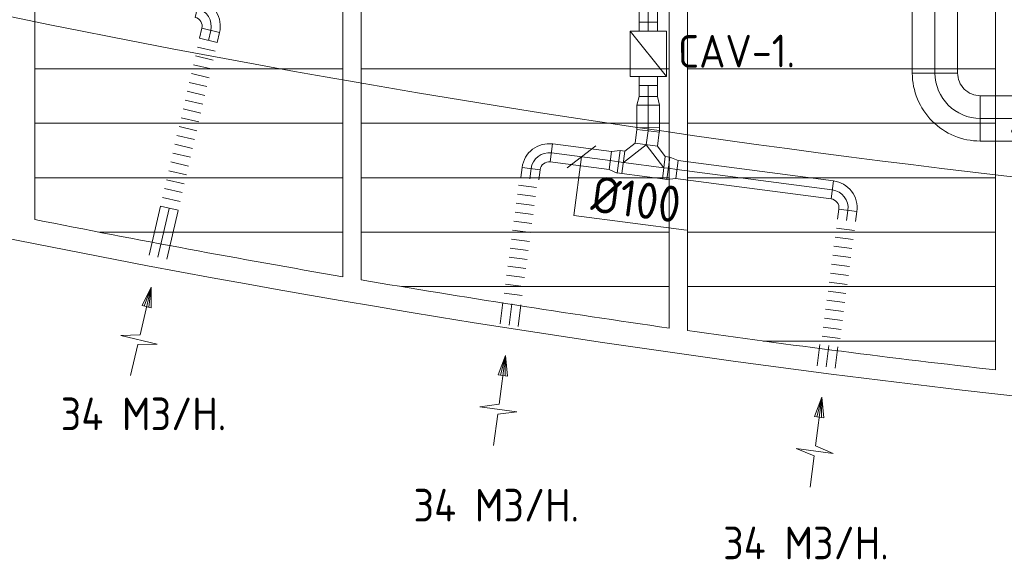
# Model space of a CAD drawing. Header units: millimetres. Extents: x -75017 to 35076, y -1757 to 51354.
# Tile 8 of 41: x -60153 to -54722, y 5599 to 8616. Entities that reach past the tile are written whole.
import ezdxf
from ezdxf.enums import TextEntityAlignment as Align

# ---------------------------------------------------------------- set-up
doc = ezdxf.new("R2010")
doc.units = ezdxf.units.MM
doc.header["$LTSCALE"] = 50
doc.layers.add('45 Plafond.BST', color=7, linetype='Continuous')
doc.layers.add('45 Plafond.BST Afdek-arcering', color=7, linetype='Continuous')
for name, color, linetype, lineweight in [('WL570---_BESTAAND-HARTLIJN', 161, 'Continuous', 0), ('WL570---_BESTAAND-MAATVOERING', 160, 'Continuous', 0), ('WL570---_BESTAAND-RETOUR', 100, 'Continuous', 0), ('WL570---_BESTAAND-TOEVOER', 200, 'Continuous', 0)]:
    doc.layers.add(name, color=color, linetype=linetype, lineweight=lineweight)
doc.styles.add('MAATVOERING', font='ISO')

# ---------------------------------------------------------------- blocks, each defined once
blk = doc.blocks.new('FLLINE100')
blk.add_line((0, -50), (0, 50))
blk = doc.blocks.new('OEX1000068700')
at = {"rotation": 82.43016698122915}
for p in [(-6.6, -49.6), (-13.2, -99.1), (-19.8, -148.7), (-26.3, -198.3), (-32.9, -247.8), (-39.5, -297.4), (-46.1, -346.9), (-52.7, -396.5), (-59.3, -446.1), (-72.5, -545.2), (-65.9, -495.6), (-79, -594.8), (-85.6, -644.3)]:
    blk.add_blockref('FLLINE100', p, dxfattribs=at)
blk = doc.blocks.new('KARO')
for p, q in [((1, 0.5), (0, 0.5)), ((0, -0.5), (1, -0.5))]:
    blk.add_line(p, q)
at = {"invisible_edges": 15}
blk.add_3dface([(0, 0.5), (0, -0.5), (1, -0.5), (1, 0.5)], dxfattribs=at)
at = {"layer": 'WL570---_BESTAAND-HARTLIJN'}
blk.add_line((0, 0), (1, 0), dxfattribs=at)
blk = doc.blocks.new('OBO10000090H')
blk.add_lwpolyline([(50, -100, 0.414214), (-100, 50), (-100, -50, -0.414214), (-50, -100)], format="xyb", close=True)
at = {"invisible_edges": 15}
for points in [[(-91.3, -50.8), (-74, 47.7), (-100, 50), (-100, -50)], [(-82.9, -53), (-48.7, 41), (-74, 47.7), (-91.3, -50.8)], [(-75, -56.7), (-25, 29.9), (-48.7, 41), (-82.9, -53)], [(-67.9, -61.7), (-3.6, 14.9), (-25, 29.9), (-75, -56.7)], [(-61.7, -67.9), (14.9, -3.6), (-3.6, 14.9), (-67.9, -61.7)], [(-56.7, -75), (29.9, -25), (14.9, -3.6), (-61.7, -67.9)], [(-53, -82.9), (41, -48.7), (29.9, -25), (-56.7, -75)], [(-50.8, -91.3), (47.7, -74), (41, -48.7), (-53, -82.9)], [(-50, -100), (50, -100), (47.7, -74), (-50.8, -91.3)]]:
    blk.add_3dface(points, dxfattribs=at)
at = {"layer": 'WL570---_BESTAAND-HARTLIJN'}
blk.add_arc((-100, -100), 100, 0, 90, dxfattribs=at)
blk = doc.blocks.new('OEX10000100000')
at = {"rotation": 90}
for p in [(0, -50), (0, -100), (0, -150), (0, -200), (0, -250), (0, -300), (0, -350), (0, -400), (0, -450), (0, -500), (0, -550), (0, -600), (0, -650), (0, -700), (0, -750), (0, -800), (0, -850), (0, -900), (0, -950), (0, -1000)]:
    blk.add_blockref('FLLINE100', p, dxfattribs=at)
blk = doc.blocks.new('AFZPIJL')
for points in [[(0, -10), (0, -6.52), (-2.06, -5.97), (2.06, -5.97), (0, -5.41), (0, 0)], [(-0.26, -2.22), (0, 0)], [(0.26, -2.22), (0, 0)]]:
    blk.add_lwpolyline(points)
blk.add_lwpolyline([(0.52, -2.22), (-0.52, -2.22), (0, 0)], close=True)
blk = doc.blocks.new('OBO1250008H')
blk.add_lwpolyline([(62.5, -8.2, 0.034921), (60.7, 17.9), (-63.1, 0.5, -0.034921), (-62.5, -8.2)], format="xyb", close=True)
at = {"invisible_edges": 15}
for points in [[(-63, -0.5), (61.1, 15), (60.7, 17.9), (-63.1, 0.5)], [(-62.9, -1.4), (61.4, 12.1), (61.1, 15), (-63, -0.5)], [(-62.8, -2.4), (61.7, 9.2), (61.4, 12.1), (-62.9, -1.4)], [(-62.7, -3.3), (61.9, 6.3), (61.7, 9.2), (-62.8, -2.4)], [(-62.6, -4.3), (62.1, 3.4), (61.9, 6.3), (-62.7, -3.3)], [(-62.6, -5.3), (62.3, 0.5), (62.1, 3.4), (-62.6, -4.3)], [(-62.5, -6.3), (62.4, -2.4), (62.3, 0.5), (-62.6, -5.3)], [(-62.5, -7.2), (62.5, -5.3), (62.4, -2.4), (-62.5, -6.3)], [(-62.5, -8.2), (62.5, -8.2), (62.5, -5.3), (-62.5, -7.2)]]:
    blk.add_3dface(points, dxfattribs=at)
at = {"layer": 'WL570---_BESTAAND-HARTLIJN'}
blk.add_arc((-125, -8.2), 125, 0, 8, dxfattribs=at)
blk = doc.blocks.new('OSV1251000460G')
blk.add_lwpolyline([(0, -62.5), (46.7, -50), (46.7, 50), (0, 62.5)], close=True)
at = {"layer": 'WL570---_BESTAAND-HARTLIJN'}
blk.add_line((0, 0), (46.7, 0), dxfattribs=at)
blk = doc.blocks.new('OTS12512512500H')
blk.add_lwpolyline([(-112.5, -62.5), (112.5, -62.5), (112.5, 62.5), (62.5, 112.5), (-62.5, 112.5), (-112.5, 62.5)], close=True)
at = {"layer": 'WL570---_BESTAAND-HARTLIJN'}
blk.add_line((-112.5, 0), (112.5, 0), dxfattribs=at)
at = {"layer": 'WL570---_BESTAAND-TOEVOER'}
blk.add_lwpolyline([(-112.5, 0), (0, 112.5), (112.5, 0)], dxfattribs=at)
blk = doc.blocks.new('MVLINE')
blk.add_line((35.4, -35.4), (-35.4, 35.4))
blk = doc.blocks.new('OSV1251000460K')
blk.add_lwpolyline([(-46.7, -62.5), (0, -50), (0, 50), (-46.7, 62.5)], close=True)
at = {"layer": 'WL570---_BESTAAND-HARTLIJN'}
blk.add_line((-46.7, 0), (0, 0), dxfattribs=at)
blk = doc.blocks.new('VBX1001000010025000')
blk.add_lwpolyline([(50, -100), (300, -100), (300, 100), (50, 100)], close=True)
for points in [[(50, 50), (0, 50), (0, -50), (50, -50)], [(300, -50), (350, -50), (350, 50), (300, 50)]]:
    blk.add_lwpolyline(points)
at = {"layer": 'WL570---_BESTAAND-HARTLIJN'}
blk.add_line((300, 0), (350, 0), dxfattribs=at)
at = {"layer": 'WL570---_BESTAAND-TOEVOER'}
blk.add_line((50, -100), (300, 100), dxfattribs=at)
blk = doc.blocks.new('OBO25000090H')
blk.add_lwpolyline([(125, -250, 0.414214), (-250, 125), (-250, -125, -0.414214), (-125, -250)], format="xyb", close=True)
at = {"invisible_edges": 15}
for points in [[(-228.3, -126.9), (-184.9, 119.3), (-250, 125), (-250, -125)], [(-207.2, -132.5), (-121.7, 102.4), (-184.9, 119.3), (-228.3, -126.9)], [(-187.5, -141.7), (-62.5, 74.8), (-121.7, 102.4), (-207.2, -132.5)], [(-169.7, -154.2), (-9, 37.3), (-62.5, 74.8), (-187.5, -141.7)], [(-154.2, -169.7), (37.3, -9), (-9, 37.3), (-169.7, -154.2)], [(-141.7, -187.5), (74.8, -62.5), (37.3, -9), (-154.2, -169.7)], [(-132.5, -207.2), (102.4, -121.7), (74.8, -62.5), (-141.7, -187.5)], [(-126.9, -228.3), (119.3, -184.9), (102.4, -121.7), (-132.5, -207.2)], [(-125, -250), (125, -250), (119.3, -184.9), (-126.9, -228.3)]]:
    blk.add_3dface(points, dxfattribs=at)
at = {"layer": 'WL570---_BESTAAND-HARTLIJN'}
blk.add_arc((-250, -250), 250, 0, 90, dxfattribs=at)
blk = doc.blocks.new('Block plafond 7e verd zuidgevel')
at = {"layer": '45 Plafond.BST', "color": 252, "linetype": 'Continuous', "lineweight": 0}
for p, q in [((12650, 11700), (12650, 670.1)), ((14350, 354.6), (14350, 11700)), ((14450, 11700), (14450, 337.5)), ((16150, 71.7), (16150, 11700)), ((16250, 11700), (16250, 57.5)), ((17950, -159), (17950, 11700))]:
    blk.add_line(p, q, dxfattribs=at)
for start, end in [(258.710586, 260.255875), (260.34654, 261.884322), (261.974585, 263.506193)]:
    blk.add_arc((25200.7, 63540.6), 64111, start, end, dxfattribs=at)
at = {"layer": '45 Plafond.BST Afdek-arcering', "color": 252, "linetype": 'Continuous', "lineweight": 0}
for p, q in [((12650, 1500), (14350, 1500)), ((14450, 1500), (16150, 1500)), ((16250, 1500), (17950, 1500)), ((12650, 1200), (14350, 1200)), ((14450, 1200), (16150, 1200)), ((16250, 1200), (17950, 1200)), ((12650, 900), (14350, 900)), ((14450, 900), (16150, 900)), ((16250, 900), (17950, 900)), ((13006.7, 600), (14350, 600)), ((14450, 600), (16150, 600)), ((16250, 600), (17950, 600)), ((14672.6, 300), (16150, 300)), ((16250, 300), (17950, 300)), ((16668.1, 0), (17950, 0))]:
    blk.add_line(p, q, dxfattribs=at)

msp = doc.modelspace()

# ---------------------------------------------------------------- linework, layer by layer
at = {"layer": 'WL570---_BESTAAND-MAATVOERING'}
msp.add_lwpolyline([(-57053.7, 7861.3), (-57096.2, 7538.3), (-56475.4, 7456.6)], dxfattribs=at)
for radius, start, end in [(63040.6, 247.031394, 267.036171), (64240.6, 246.320689, 267.091582)]:
    msp.add_arc((-47519.9, 70384.5), radius, start, end, dxfattribs=at)

# ---------------------------------------------------------------- block references
at = {"layer": 'WL570---_BESTAAND-MAATVOERING', "xscale": -2, "yscale": 2, "zscale": 2, "rotation": 352.4997809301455}
msp.add_blockref('MVLINE', (-57053.7, 7861.3), dxfattribs=at)
at = {"layer": 'WL570---_BESTAAND-RETOUR'}
for name, p, xscale, yscale, zscale, rotation in [('KARO', (-55104.5, 8861.5), 538.814897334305, 250, 250, 270), ('KARO', (-56685.7, 8602.8), 61.56389836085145, 100, 100, 90.0000000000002), ('KARO', (-59111.7, 8502.7), -56.55323533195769, 100, 100, 256.8714241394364), ('KARO', (-56685.7, 8254.3), -61.56389836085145, 100, 100, 90.00000000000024), ('KARO', (-56685.7, 8020.5), 125.5309442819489, 125, 125, 90), ('KARO', (-53050.7, 8072.7), 1803.735295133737, 250, 250, 180), ('KARO', (-56697, 7927.2), 77.65157816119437, 125, 125, 82.49978093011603), ('KARO', (-57219.6, 7882.5), 327.2649414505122, 100, 100, 352.4997809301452), ('KARO', (-56823.2, 7830.4), 25.94691113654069, 125, 125, 172.4997809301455), ('KARO', (-56600.1, 7801), 25.94990481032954, 125, 125, 352.4997809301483), ('KARO', (-55671.2, 7678.7), 864.4174947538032, 100, 100, 172.4997809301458), ('KARO', (-57339.2, 7740.3), -55.98824614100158, 100, 100, 262.4997809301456), ('KARO', (-59327.6, 7576.9), -275.9456809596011, 100, 100, 76.87142413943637), ('KARO', (-55592.2, 7510.4), 55.98824614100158, 100, 100, 82.50197367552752), ('KARO', (-57453.1, 6933.4), 118.7160635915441, 100, 100, 82.50197367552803), ('KARO', (-55705.4, 6703.4), 118.7160635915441, 100, 100, 82.50197367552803), ('AFZPIJL', (-55728.6, 6536.2), 50, 50, 50, 352.5019736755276)]:
    msp.add_blockref(name, p, dxfattribs=dict(at, xscale=xscale, yscale=yscale, zscale=zscale, rotation=rotation))
at = {"layer": 'WL570---_BESTAAND-RETOUR', "xscale": -1}
for name, p, rotation in [('OBO10000090H', (-59076.1, 8655.2), 256.8714241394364), ('OEX10000100000', (-59338.8, 7528.9), 166.8714241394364), ('OBO10000090H', (-57318.8, 7895.6), 352.4997809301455)]:
    msp.add_blockref(name, p, dxfattribs=dict(at, rotation=rotation))
at = {"layer": 'WL570---_BESTAAND-RETOUR'}
for name, p, rotation in [('VBX1001000010025000', (-56685.7, 8253.5), 90.0000000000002), ('OBO25000090H', (-55104.5, 8072.7), 180), ('OSV1251000460K', (-56685.7, 8192.7), 90.0000000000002), ('OBO1250008H', (-56685.7, 8012.3), 352.499780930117), ('OTS12512512500H', (-56711.6, 7815.7), 352.4997809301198), ('OSV1251000460G', (-56848.9, 7833.7), 172.4997809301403), ('OSV1251000460G', (-56574.4, 7797.6), 352.5008773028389), ('OBO10000090H', (-55571.7, 7665.6), 352.5019736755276)]:
    msp.add_blockref(name, p, dxfattribs=dict(at, rotation=rotation))
for p in [(-57344.8, 7747.9), (-55592.2, 7510.4)]:
    msp.add_blockref('OEX1000068700', p, dxfattribs=at)
at = {"layer": 'WL570---_BESTAAND-RETOUR', "color": 2, "xscale": -50, "yscale": 50, "zscale": 50}
for p, rotation in [((-59427.5, 7143.5), 346.8714241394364), ((-57473.3, 6765.8), 352.4997809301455)]:
    msp.add_blockref('AFZPIJL', p, dxfattribs=dict(at, rotation=rotation))
at = {"layer": 'WL570---_BESTAAND-TOEVOER'}
msp.add_blockref('Block plafond 7e verd zuidgevel', (-72720, 6845.8), dxfattribs=at)

# ---------------------------------------------------------------- texts
at = {"layer": 'WL570---_BESTAAND-MAATVOERING', "style": 'MAATVOERING'}
msp.add_text('CAV-1.', height=180, rotation=0.2464, dxfattribs=at).set_placement((-56521.4, 8351.6))
msp.add_text('%%c250', height=200, dxfattribs=at).set_placement((-54152.4, 7983.1), align=Align.RIGHT)
msp.add_text('%%c100', height=200, rotation=352.502, dxfattribs=at).set_placement((-56521.3, 7495.5), align=Align.RIGHT)
at = {"layer": 'WL570---_BESTAAND-RETOUR', "color": 2, "style": 'MAATVOERING'}
for p in [(-59926.6, 6354.6), (-57980.8, 5851.4), (-56273.2, 5643.2)]:
    msp.add_text('34 M3/H.', height=180, dxfattribs=at).set_placement(p)

doc.saveas('drawing.dxf')
